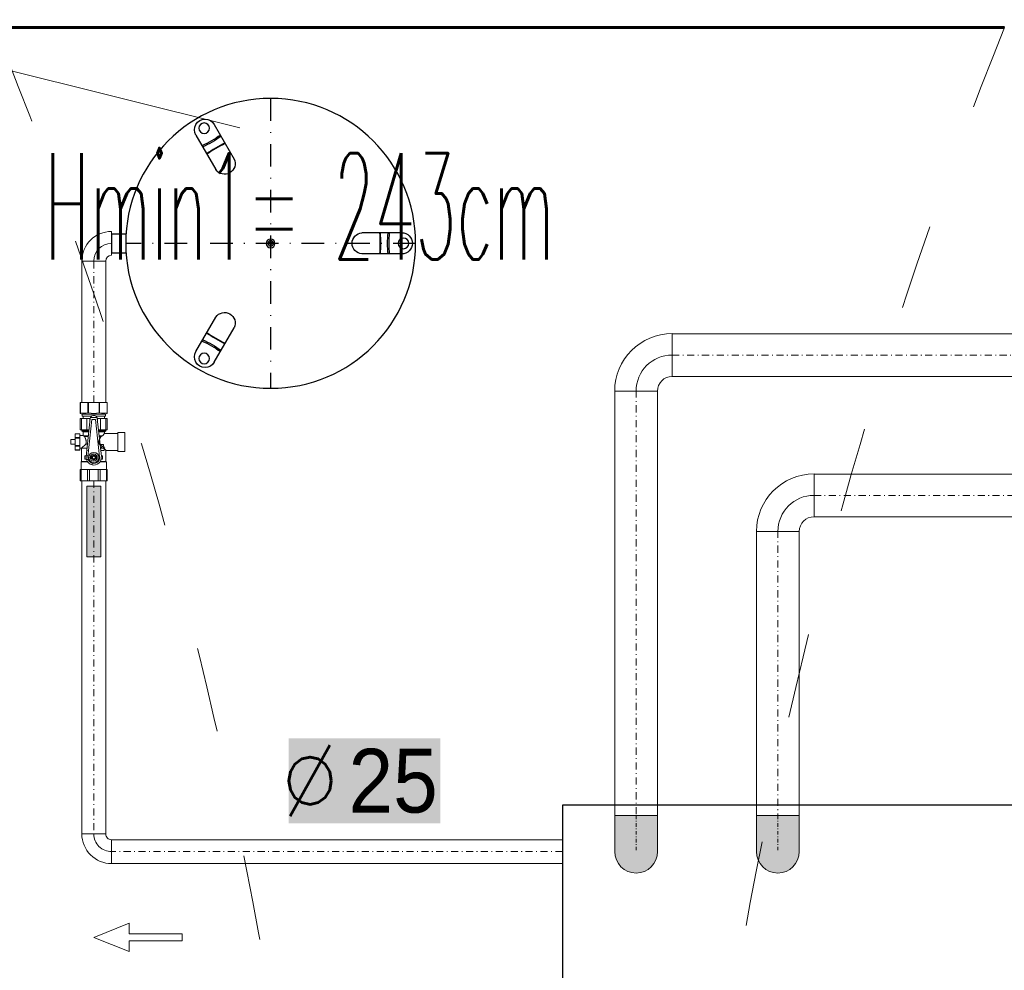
# Model space of a CAD drawing. Header units: millimetres. Extents: x -4784 to -1089, y 53657 to 55321.
# Tile 12 of 32: x -2681 to -2542, y 54158 to 54292. Entities that reach past the tile are written whole.
import ezdxf
from ezdxf.enums import TextEntityAlignment as Align

# ---------------------------------------------------------------- set-up
doc = ezdxf.new("R2010")
doc.units = ezdxf.units.MM
for name, pattern in [('ACAD_ISO08W100', [36, 24, -3, 6, -3]), ('DASHDOT', [25.4, 12.7, -6.35, 0, -6.35]), ('DASHDOT2', [0.5, 0.25, -0.125, 0, -0.125]), ('GCAD_ISO03W100', [30, 12, -18])]:
    doc.linetypes.add(name, pattern=pattern)
for name, color, linetype, lineweight in [('-- CO_opis', 11, 'Continuous', 0), ('-- CO_p', 51, 'Continuous', 9), ('-- CO_rury', 11, 'Continuous', 9), ('-- CO_z', 51, 'Continuous', 9), ('-- istn. instalacja', 11, 'Continuous', 5), ('0.GRUBA', 7, 'Continuous', 60), ('0.OPISY', 7, 'Continuous', 13), ('0.PRZERYWANA', 7, 'GCAD_ISO03W100', 5)]:
    doc.layers.add(name, color=color, linetype=linetype, lineweight=lineweight)
for name, color, linetype in [('-- ramka', 11, 'Continuous'), ('-- urządzenia', 51, 'Continuous'), ('-- WODA', 5, 'Continuous'), ('-- WYMIENNIKOWNIA', 51, 'Continuous')]:
    doc.layers.add(name, color=color, linetype=linetype)
doc.styles.add('A', font='arial.ttf', dxfattribs={"width": 0.9})
doc.styles.add('R', font='romans.shx')
doc.styles.add('SIMPLEX', font='simplex.shx', dxfattribs={"width": 0.45, "height": 8})

# ---------------------------------------------------------------- blocks, each defined once
blk = doc.blocks.new('-- Węzeł 60x230')
at = {"layer": '-- WYMIENNIKOWNIA', "color": 91, "ltscale": 100}
blk.add_lwpolyline([(-105, 30), (-105, -30), (105, -30), (105, 30)], close=True, dxfattribs=at)
blk = doc.blocks.new('-- NG 50')
at = {"color": 50, "linetype": 'DASHDOT', "ltscale": 0.25}
for p, q in [((0, 20.45), (0, -20.45)), ((-20.45, 0), (20.45, 0))]:
    blk.add_line(p, q, dxfattribs=at)
at = {"color": 50, "extrusion": (0, 0, -1)}
for p, q in [((7.95, 16.77), (5.14, 11.9)), ((6.4, 14.09), (6.41, 14.1)), ((6.41, 14.11), (6.41, 14.1)), ((10.55, 15.27), (7.74, 10.4)), ((-18.5, 1.5), (-12.87, 1.5)), ((-18.5, -1.5), (-12.87, -1.5)), ((-15.42, -1.5), (-15.41, -1.5)), ((-15.4, -1.5), (-15.41, -1.5)), ((10.55, -15.27), (7.74, -10.4)), ((7.95, -16.77), (5.14, -11.9)), ((9, -12.59), (9.01, -12.6)), ((9.01, -12.61), (9.01, -12.6))]:
    blk.add_line(p, q, dxfattribs=at)
at = {"color": 11, "extrusion": (0, 0, -1)}
for p, q in [((22.45, 1.34), (20.4, 1.34)), ((22.45, 1.34), (22.45, 0)), ((22.45, 0), (22.45, -1.35)), ((22.45, -1.35), (20.4, -1.35))]:
    blk.add_line(p, q, dxfattribs=at)
at = {"color": 0}
for radius in [20.45, 0.612]:
    blk.add_circle((0, 0), radius, dxfattribs=at)
at = {"color": 50}
for centre, radius in [((9.37, 16.24), 0.75), ((-18.75, 0), 0.75), ((0, 0), 0.367), ((0, 0), 0.184), ((9.37, -16.24), 0.75)]:
    blk.add_circle(centre, radius, dxfattribs=at)
for centre, radius, start, end in [((9.25, 16.02), 1.5, 330, 150), ((15.77, 27.31), 15.04, 234.2752, 245.7248), ((15.77, 27.31), 14.84, 234.1978, 245.8022), ((6.5, 11.25), 1.5, 154.4744, 325.5256), ((-18.5, 0), 1.5, 90, 270), ((-31.54, 0), 14.84, 354.1978, 5.8022), ((-31.54, 0), 15.04, 354.2752, 5.7248), ((-12.99, 0), 1.5, 274.4744, 85.5256), ((6.5, -11.25), 1.5, 34.4744, 205.5256), ((15.77, -27.31), 15.04, 114.2752, 125.7248), ((15.77, -27.31), 14.84, 114.1978, 125.8022), ((9.25, -16.02), 1.5, 210, 30)]:
    blk.add_arc(centre, radius, start, end, dxfattribs=at)
at = {"color": 50, "extrusion": (0, 0, -1)}
for centre, major_axis, start_param, end_param in [((4.6, 7.96), (-12.85, 7.42), 1.469528, 1.672065), ((4.6, 7.96), (-13.02, 7.52), 1.47088, 1.570796), ((4.6, 7.96), (-13.02, 7.52), 1.570796, 1.670713), ((-9.2, 0), (0, -15.04), 1.570796, 1.670713), ((-9.2, 0), (0, -14.84), 1.469528, 1.672065), ((-9.2, 0), (0, -15.04), 1.47088, 1.570796), ((4.6, -7.96), (12.85, 7.42), 1.469528, 1.672065), ((4.6, -7.96), (13.02, 7.52), 1.570796, 1.670713), ((4.6, -7.96), (13.02, 7.52), 1.47088, 1.570796)]:
    blk.add_ellipse(centre, major_axis=major_axis, ratio=0.421187, start_param=start_param, end_param=end_param, dxfattribs=at)
blk = doc.blocks.new('*U388')
at = {"color": 0, "ltscale": 10}
for p, q in [((-467.1, 16.9), (169.1, 16.9)), ((-467.1, -16.9), (169.1, -16.9))]:
    blk.add_line(p, q, dxfattribs=at)
at = {"color": 50, "linetype": 'DASHDOT2', "ltscale": 40}
blk.add_line((-467.1, 0), (169.1, 0), dxfattribs=at)
blk = doc.blocks.new('-- SU R 25_rz')
at = {"color": 50, "extrusion": (0, 1, 0)}
for p, q in [((-0.37, 2.65), (-0.37, 3.23)), ((-0.37, 3.23), (0.33, 3.23)), ((0.33, 2.65), (0.33, 3.23)), ((-5.53, -1.9), (-5.53, 1.9)), ((-5.53, 1.77), (-3.92, 1.77)), ((-2.85, 0.87), (-2.85, 1.8)), ((-2.77, 0.92), (-2.77, 1.73)), ((-0.65, 1.95), (-0.65, 2.65)), ((-0.55, 1.95), (-0.55, 2.65)), ((0.5, 1.95), (0.5, 2.65)), ((0.6, 1.95), (0.6, 2.65)), ((0.82, 0.76), (0.82, 1.47)), ((1.38, 0.7), (1.38, 1.5)), ((1.52, 0.68), (1.52, 1.68)), ((1.68, 1.72), (3.29, 1.72)), ((3.58, 0.33), (3.58, 1.64)), ((3.88, -1.64), (3.88, 1.64)), ((4.08, 1.87), (4.08, 1.9)), ((4.08, 1.87), (5.53, 1.87)), ((5.53, -1.9), (5.53, 1.9)), ((-3.92, 0.91), (-5.53, 0.91)), ((-5.53, 0.61), (-3.92, 0.61)), ((-3.27, 0.25), (-3.01, 0.25)), ((-2.43, 0.34), (-2.62, 0.01)), ((-2.49, 0.78), (-2.49, 1.04)), ((-1.98, 1.25), (-2.48, 1.25)), ((-2.48, 1.25), (-2.48, 1.05)), ((-2.03, 0.35), (-2.42, 0.35)), ((-2.14, 0.82), (3.13, 0.26)), ((-1.83, 0.01), (-2.02, 0.34)), ((-1.98, 1.05), (-1.98, 1.25)), ((-1.9, 1.05), (-1.93, 0.8)), ((-1.28, 0.73), (-1.25, 0.98)), ((-0.37, 0.88), (-0.37, 1.13)), ((0.73, 0.77), (0.73, 1.31)), ((3.29, 0.96), (1.68, 0.96)), ((2.86, 0.54), (3.29, 0.54)), ((3.13, 0.26), (3.13, -0.26)), ((3.43, 0.44), (3.43, -0.44)), ((5.53, 0.82), (4.08, 0.82)), ((4.08, 0.74), (4.08, 0.82)), ((4.08, 0.74), (5.53, 0.74)), ((-3.92, -0.61), (-5.53, -0.61)), ((-5.53, -0.91), (-3.92, -0.91)), ((-2.85, -1.8), (-2.85, -0.87)), ((-2.77, -1.72), (-2.77, -0.92)), ((-2.62, -0.01), (-2.43, -0.34)), ((-2.48, -1.05), (-2.48, -1.25)), ((-1.98, -1.25), (-2.48, -1.25)), ((-2.42, -0.35), (-2.03, -0.35)), ((3.13, -0.26), (-2.14, -0.82)), ((-2.02, -0.34), (-1.83, -0.01)), ((-1.98, -1.25), (-1.98, -1.05)), ((-1.25, -0.98), (-1.25, -1.47)), ((-1.25, -1.47), (-0.4, -1.38)), ((-0.93, -1.53), (-0.93, -0.94)), ((-0.4, -0.89), (-0.4, -1.38)), ((0.73, -1.04), (0.73, -0.77)), ((0.82, -1.24), (0.82, -0.76)), ((1.38, -1.5), (1.38, -0.7)), ((1.52, -1.68), (1.52, -0.68)), ((1.68, -0.96), (3.29, -0.96)), ((3.29, -0.54), (2.86, -0.54)), ((3.58, -1.64), (3.58, -0.33)), ((5.53, -0.74), (4.08, -0.74)), ((4.08, -0.82), (4.08, -0.74)), ((4.08, -0.82), (5.53, -0.82)), ((-3.92, -1.77), (-5.53, -1.77)), ((3.29, -1.72), (1.68, -1.72)), ((5.53, -1.87), (4.08, -1.87)), ((4.08, -1.9), (4.08, -1.87)), ((1.32, -3.4), (-1.37, -3.4))]:
    blk.add_line(p, q, dxfattribs=at)
at = {"color": 0, "linetype": 'Continuous', "extrusion": (0, 1, 0)}
for p, q in [((-3.92, 1.9), (-5.53, 1.9)), ((-3.92, -1.9), (-3.92, 1.9)), ((-3.92, 1.8), (-2.85, 1.8)), ((-2.77, 1.73), (-2.85, 1.8)), ((-2.77, 1.73), (-0.93, 1.73)), ((-0.93, 0.94), (-0.93, 1.95)), ((0.88, 1.5), (0.88, 1.95)), ((0.88, 1.5), (1.38, 1.5)), ((1.38, 1.5), (1.52, 1.68)), ((1.52, 1.68), (1.68, 1.68)), ((3.29, 1.9), (1.68, 1.9)), ((1.68, 0.66), (1.68, 1.9)), ((3.29, 0.49), (3.29, 1.9)), ((3.29, 1.5), (3.58, 1.5)), ((3.58, 1.64), (3.88, 1.64)), ((3.88, 1.64), (4, 1.9)), ((5.53, 1.9), (4, 1.9)), ((1.68, -1.9), (1.68, -0.66)), ((3.29, -1.9), (3.29, -0.49)), ((-5.53, -1.9), (-3.92, -1.9)), ((-3.92, -1.8), (-2.85, -1.8)), ((-2.77, -1.72), (-2.85, -1.8)), ((-2.77, -1.72), (-1.23, -1.72)), ((-1.23, -3.4), (-1.23, -1.72)), ((1.18, -3.4), (1.18, -1.5)), ((1.18, -1.5), (1.38, -1.5)), ((1.38, -1.5), (1.52, -1.68)), ((1.52, -1.68), (1.68, -1.68)), ((1.68, -1.9), (3.29, -1.9)), ((3.29, -1.5), (3.58, -1.5)), ((3.58, -1.64), (3.88, -1.64)), ((3.88, -1.64), (4, -1.9)), ((4, -1.9), (5.53, -1.9))]:
    blk.add_line(p, q, dxfattribs=at)
at = {"color": 11, "linetype": 'Continuous', "extrusion": (0, 1, 0)}
for p, q in [((1.12, 2.65), (-1.18, 2.65)), ((-1.18, 1.95), (-1.18, 2.65)), ((-1.18, 1.95), (1.12, 1.95)), ((-1.17, 1.95), (-1.17, 2.65)), ((1.12, 1.95), (1.12, 2.65)), ((1.12, 1.95), (1.12, 2.65)), ((-2.11, 1.07), (3.25, 0.5)), ((3.25, -0.5), (-2.11, -1.07)), ((-1.37, -4.4), (-1.37, -3.4)), ((1.32, -4.4), (1.32, -3.4)), ((1.32, -4.4), (-1.37, -4.4))]:
    blk.add_line(p, q, dxfattribs=at)
at = {"color": 50}
for p, q in [((-0.37, 1.13), (-0.93, 1.73)), ((0.73, 1.31), (0.82, 1.47)), ((0.82, 1.47), (0.88, 1.5)), ((0.73, -1.04), (0.82, -1.24)), ((0.82, -1.24), (1.18, -1.5))]:
    blk.add_line(p, q, dxfattribs=at)
for points in [[(0.73, 1.31), (0.71, 1.3), (0.7, 1.3), (0.69, 1.29), (0.68, 1.28), (0.67, 1.28), (0.66, 1.27), (0.64, 1.26), (0.63, 1.26), (0.62, 1.25), (0.61, 1.24), (0.59, 1.24), (0.58, 1.23), (0.57, 1.22), (0.55, 1.22), (0.54, 1.21), (0.52, 1.2), (0.51, 1.2), (0.49, 1.19), (0.48, 1.18), (0.46, 1.18), (0.45, 1.17), (0.43, 1.16), (0.41, 1.16), (0.4, 1.15), (0.38, 1.15), (0.36, 1.14), (0.34, 1.13), (0.33, 1.13), (0.31, 1.12), (0.29, 1.12), (0.27, 1.11), (0.25, 1.11), (0.23, 1.1), (0.22, 1.1), (0.2, 1.1), (0.18, 1.09), (0.16, 1.09), (0.14, 1.09), (0.12, 1.08), (0.1, 1.08), (0.08, 1.08), (0.06, 1.08), (0.04, 1.07), (0.02, 1.07), (0, 1.07), (-0.02, 1.07), (-0.03, 1.07), (-0.05, 1.07), (-0.07, 1.07), (-0.09, 1.07), (-0.11, 1.08), (-0.13, 1.08), (-0.15, 1.08), (-0.17, 1.08), (-0.19, 1.09), (-0.21, 1.09), (-0.23, 1.09), (-0.25, 1.1), (-0.26, 1.1), (-0.28, 1.1), (-0.3, 1.11), (-0.32, 1.11), (-0.34, 1.12), (-0.36, 1.12), (-0.37, 1.13)], [(-0.37, -0.8), (-0.36, -0.79), (-0.34, -0.79), (-0.32, -0.78), (-0.31, -0.77), (-0.29, -0.77), (-0.27, -0.76), (-0.25, -0.76), (-0.23, -0.75), (-0.22, -0.75), (-0.2, -0.74), (-0.18, -0.74), (-0.16, -0.73), (-0.14, -0.73), (-0.13, -0.73), (-0.12, -0.73), (-0.11, -0.73), (-0.1, -0.73), (-0.09, -0.72), (-0.08, -0.72), (-0.08, -0.72), (-0.07, -0.72), (-0.06, -0.72), (-0.05, -0.72), (-0.04, -0.72), (-0.03, -0.72), (-0.02, -0.72), (-0.01, -0.72), (0, -0.72), (0.01, -0.72), (0.02, -0.72), (0.03, -0.72), (0.04, -0.72), (0.05, -0.72), (0.06, -0.73), (0.07, -0.73), (0.08, -0.73), (0.09, -0.73), (0.11, -0.73), (0.12, -0.74), (0.14, -0.74), (0.16, -0.74), (0.18, -0.75), (0.2, -0.75), (0.21, -0.76), (0.23, -0.77), (0.25, -0.77), (0.27, -0.78), (0.29, -0.79), (0.3, -0.79), (0.32, -0.8), (0.34, -0.81), (0.35, -0.81), (0.37, -0.82), (0.39, -0.83), (0.41, -0.84), (0.42, -0.85), (0.44, -0.86), (0.45, -0.87), (0.47, -0.88), (0.49, -0.88), (0.5, -0.89), (0.52, -0.9), (0.53, -0.91), (0.55, -0.92), (0.57, -0.93), (0.58, -0.94), (0.6, -0.95), (0.61, -0.96), (0.63, -0.97), (0.64, -0.98), (0.66, -0.99), (0.67, -1), (0.68, -1.01), (0.7, -1.02), (0.71, -1.03), (0.73, -1.04)]]:
    blk.add_lwpolyline(points, dxfattribs=at)
for radius in [0.716, 0.5, 0.275, 0.2]:
    blk.add_circle((-2.23, 0), radius, dxfattribs=at)
at = {"color": 50, "extrusion": (0, 0, -1)}
blk.add_circle((0.82, -1.04), 0.075, dxfattribs=at)
at = {"color": 50}
for centre, radius, start, end in [((6, 1.34), 1.99, 164.7169, 195.2831), ((-2.23, 0), 0.4, 178.955, 181.045), ((-2.23, 0), 0.4, 118.955, 121.045), ((-2.23, 0), 0.4, 58.955, 61.045), ((-2.23, 0), 0.4, 358.955, 1.045), ((7.93, 0), 3.93, 169.0966, 190.9034), ((-2.23, 0), 0.4, 238.955, 241.045), ((-2.23, 0), 0.4, 298.955, 301.045), ((-11, 6.63), 12.97, 320.9849, 325.0233), ((6, -1.34), 1.99, 164.7169, 195.2831), ((1.21, -5.17), 4.22, 120.3939, 125.2384)]:
    blk.add_arc(centre, radius, start, end, dxfattribs=at)
at = {"color": 11, "linetype": 'Continuous', "extrusion": (0, 0, -1)}
for radius, start, end in [(1.07, 263.9157, 13.4477), (1.08, 76.0036, 96.0843)]:
    blk.add_arc((2.23, 0), radius, start, end, dxfattribs=at)
at = {"color": 11, "linetype": 'Continuous'}
for centre, radius, start, end in [((-2.23, 0), 1.07, 103.9964, 166.5523), ((3.2, 0), 0.5, 62.2253, 83.9154), ((3.2, 0), 0.5, 297.775, 62.225), ((3.21, -0.04), 0.462, 275.1879, 298.6713)]:
    blk.add_arc(centre, radius, start, end, dxfattribs=at)
at = {"color": 50, "extrusion": (0, 0, -1)}
blk.add_arc((2.23, 0), 0.825, 263.9157, 96.0843, dxfattribs=at)
blk = doc.blocks.new('*U390')
at = {"color": 0, "ltscale": 10}
for p, q in [((264.2, 16.9), (762.2, 16.9)), ((264.2, -16.9), (762.2, -16.9))]:
    blk.add_line(p, q, dxfattribs=at)
at = {"color": 50, "linetype": 'DASHDOT2', "ltscale": 40}
blk.add_line((264.2, 0), (762.2, 0), dxfattribs=at)
blk = doc.blocks.new('-- KOLANO 2D 25')
at = {"linetype": 'ByBlock'}
for p, q in [((2.5, 4.185), (2.5, 0.815)), ((-1.685, 0), (1.685, 0))]:
    blk.add_line(p, q, dxfattribs=at)
at = {"color": 0, "linetype": 'ByBlock'}
for radius in [4.185, 0.815]:
    blk.add_arc((2.5, 0), radius, 90, 180, dxfattribs=at)
at = {"color": 50, "linetype": 'ByBlock'}
blk.add_arc((2.5, 0), 2.5, 90, 180, dxfattribs=at)
blk = doc.blocks.new('*U391')
blk.add_blockref('-- KOLANO 2D 25', (0, 0))
blk = doc.blocks.new('-- fi_średnica_k')
blk.add_hatch(color=251).paths.add_polyline_path([(-21.4, 32), (-21.4, 8), (21.4, 8), (21.4, 32)])
at = {"insert": (-6.84, 20), "char_height": 20, "width": 56.2905, "attachment_point": 6, "style": 'R'}
blk.add_mtext('{\\C11;%%C}', dxfattribs=at)
at = {"color": 7, "style": 'A', "width": 0.9, "flags": 12}
blk.add_attdef('SR', text='', height=18, dxfattribs=at).set_placement((8.03, 20), align=Align.MIDDLE_CENTER)
blk = doc.blocks.new('-- KOLANO 2D 50')
at = {"linetype": 'Continuous'}
for p, q in [((5.1, 8.12), (5.1, 2.08)), ((-3.02, 0), (3.02, 0))]:
    blk.add_line(p, q, dxfattribs=at)
at = {"color": 0, "linetype": 'ByBlock'}
for radius in [8.12, 2.08]:
    blk.add_arc((5.1, 0), radius, 90, 180, dxfattribs=at)
at = {"color": 50, "linetype": 'ByBlock'}
blk.add_arc((5.1, 0), 5.1, 90, 180, dxfattribs=at)
blk = doc.blocks.new('*U395')
blk.add_blockref('-- KOLANO 2D 50', (0, 0))
blk = doc.blocks.new('*U396')
at = {"color": 0, "ltscale": 10}
for p, q in [((858.2, 30.1), (1259.9, 30.1)), ((858.2, -30.1), (1259.9, -30.1))]:
    blk.add_line(p, q, dxfattribs=at)
at = {"color": 50, "linetype": 'DASHDOT2', "ltscale": 40}
blk.add_line((858.2, 0), (1259.9, 0), dxfattribs=at)
blk = doc.blocks.new('-- KOL STALOWE_rz DN50')
at = {"linetype": 'DASHDOT2', "ltscale": 30}
h = blk.add_hatch(color=251, dxfattribs=at)
h.dxf.hatch_style = 1
edge = h.paths.add_edge_path()
edge.add_line((51, -30.15), (51, 30.15))
edge.add_line((51, 30.15), (0, 30.15))
edge.add_arc((0, 0), 30.15, 90, 270)
edge.add_line((0, -30.15), (51, -30.15))
for p, q in [((51, 30.15), (0, 30.15)), ((51, 30.15), (51, -30.15)), ((51, -30.15), (0, -30.15))]:
    blk.add_line(p, q)
at = {"color": 50, "linetype": 'DASHDOT2', "ltscale": 20}
blk.add_line((51, 0), (0, 0), dxfattribs=at)
blk.add_arc((0, 0), 30.15, 90, 270)
blk = doc.blocks.new('*U278')
blk.add_blockref('-- KOL STALOWE_rz DN50', (0, 0))
blk = doc.blocks.new('*U397')
at = {"color": 0, "ltscale": 10}
for p, q in [((660.2, 30.1), (1259.9, 30.1)), ((660.2, -30.1), (1259.9, -30.1))]:
    blk.add_line(p, q, dxfattribs=at)
at = {"color": 50, "linetype": 'DASHDOT2', "ltscale": 40}
blk.add_line((660.2, 0), (1259.9, 0), dxfattribs=at)
blk = doc.blocks.new('*U402')
at = {"color": 0, "ltscale": 10}
for p, q in [((256.3, 16.9), (455.8, 16.9)), ((256.3, -16.9), (455.8, -16.9))]:
    blk.add_line(p, q, dxfattribs=at)
at = {"color": 50, "linetype": 'DASHDOT2', "ltscale": 40}
blk.add_line((256.3, 0), (455.8, 0), dxfattribs=at)
blk = doc.blocks.new('*U161')
at = {"color": 0, "ltscale": 10}
for p, q in [((5981.8, 30.1), (7072.1, 30.1)), ((5981.8, -30.1), (7072.1, -30.1))]:
    blk.add_line(p, q, dxfattribs=at)
at = {"color": 50, "linetype": 'DASHDOT2', "ltscale": 40}
blk.add_line((5981.8, 0), (7072.1, 0), dxfattribs=at)
blk = doc.blocks.new('*U162')
at = {"color": 0, "ltscale": 10}
for p, q in [((6181.8, 30.1), (7072.1, 30.1)), ((6181.8, -30.1), (7072.1, -30.1))]:
    blk.add_line(p, q, dxfattribs=at)
at = {"color": 50, "linetype": 'DASHDOT2', "ltscale": 40}
blk.add_line((6181.8, 0), (7072.1, 0), dxfattribs=at)
blk = doc.blocks.new('zw$C48D')
at = {"layer": '-- ramka'}
blk.add_hatch(color=251, dxfattribs=at).paths.add_polyline_path([(-597.55, -74.69), (-597.55, -64.69), (-595.55, -64.69), (-595.55, -74.69)])
at = {"layer": '-- CO_rury', "color": 11, "linetype": 'ACAD_ISO08W100', "ltscale": 20}
blk.add_lwpolyline([(-597.55, -74.69), (-597.55, -64.69), (-595.55, -64.69), (-595.55, -74.69)], close=True, dxfattribs=at)
at = {"layer": '-- istn. instalacja', "color": 50, "linetype": 'Continuous', "ltscale": 0.6}
blk.add_lwpolyline([(-584.06, -127.86), (-584.06, -128.86), (-591.56, -128.86), (-591.56, -130.36), (-596.56, -128.36), (-591.56, -126.36), (-591.56, -127.86)], close=True, dxfattribs=at)
at = {"layer": '-- CO_opis', "lineweight": 0}
ref = blk.add_blockref('-- fi_średnica_k', (-558.34, -116.26), dxfattribs=dict(at, xscale=0.5, yscale=0.5))
ref.add_attrib('SR', '25', dxfattribs={"layer": '0', "color": 7, "height": 9, "style": 'A', "width": 0.9}).set_placement((-554.32, -106.25), align=Align.MIDDLE_CENTER)
at = {"layer": '-- CO_p', "linetype": 'ACAD_ISO08W100', "ltscale": 20, "xscale": -1, "rotation": 89.9993164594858}
blk.add_blockref('*U391', (-594.05, -30.45), dxfattribs=at)
at = {"layer": '-- CO_p', "linetype": 'ACAD_ISO08W100', "ltscale": 20, "yscale": 0.1, "zscale": 0.1}
for name, p, xscale, rotation in [('*U402', (-596.55, -78.53), 0.1, 90), ('*U397', (-520.05, 14.83), 0.1, 270), ('*U390', (-596.55, -37.53), -0.1, 89.99999999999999), ('*U278', (-520.05, -116.26), 0.1, 89.99999999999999)]:
    blk.add_blockref(name, p, dxfattribs=dict(at, xscale=xscale, rotation=rotation))
at = {"layer": '-- CO_p', "linetype": 'ACAD_ISO08W100', "ltscale": 20}
for name, p, rotation in [('*U395', (-520.05, -51.3), 0.000683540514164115), ('*U391', (-594.05, -116.26), 90.00068354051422)]:
    blk.add_blockref(name, p, dxfattribs=dict(at, rotation=rotation))
at = {"layer": '-- CO_p', "linetype": 'ACAD_ISO08W100', "ltscale": 20, "yscale": 0.1, "zscale": 0.1}
for name, p, xscale in [('*U161', (-1113.14, -46.2), 0.1), ('*U388', (-577.15, -116.26), -0.1)]:
    blk.add_blockref(name, p, dxfattribs=dict(at, xscale=xscale))
at = {"layer": '-- CO_rury', "color": 11, "linetype": 'ACAD_ISO08W100', "ltscale": 20, "rotation": 90}
blk.add_blockref('-- SU R 25_rz', (-596.55, -58.43), dxfattribs=at)
at = {"layer": '-- CO_z', "linetype": 'ACAD_ISO08W100', "ltscale": 20, "rotation": 0.0006835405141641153}
blk.add_blockref('*U395', (-500.05, -71.1), dxfattribs=at)
at = {"layer": '-- CO_z', "linetype": 'ACAD_ISO08W100', "ltscale": 20, "xscale": 0.1, "yscale": 0.1, "zscale": 0.1}
blk.add_blockref('*U162', (-1113.14, -66), dxfattribs=at)
for name, p, rotation in [('*U396', (-500.05, 14.83), 270), ('*U278', (-500.05, -116.26), 89.99999999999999)]:
    blk.add_blockref(name, p, dxfattribs=dict(at, rotation=rotation))
at = {"layer": '-- urządzenia', "linetype": 'Continuous', "lineweight": 13, "xscale": -1}
blk.add_blockref('-- NG 50', (-571.6, -30.45), dxfattribs=at)
at = {"layer": '-- urządzenia', "color": 6, "zscale": 1000, "rotation": 180}
blk.add_blockref('-- Węzeł 60x230', (-425.44, -139.72), dxfattribs=at)

msp = doc.modelspace()

# ---------------------------------------------------------------- linework, layer by layer
at = {"layer": '0.GRUBA', "transparency": 16777216}
msp.add_lwpolyline([(-2542.16, 54290.82), (-2684.56, 54290.82), (-2684.56, 54012.82), (-2541.56, 54012.82), (-2541.56, 54036.82), (-2487.56, 54036.82), (-2487.56, 54006.82), (-2237.06, 54006.82), (-2237.06, 53972.82)], dxfattribs=at)
at = {"layer": '0.OPISY', "transparency": 16777216}
msp.add_lwpolyline([(-2684.56, 54285.27), (-2650, 54276.68)], dxfattribs=at)
at = {"layer": '0.PRZERYWANA', "transparency": 16777216}
for centre, radius, start, end in [((-3280.3, 54048), 643.32, 356.86483, 22.17544), ((-1934.11, 54047.35), 654.98, 158.17838, 183.02201)]:
    msp.add_arc(centre, radius, start, end, dxfattribs=at)

# ---------------------------------------------------------------- texts
at = {"layer": '0.OPISY', "ltscale": 2, "transparency": 16777216, "char_height": 14.976, "attachment_point": 1, "style": 'SIMPLEX'}
for s, insert, width in [('\\pi33.543;otwór wentylacyjny\\P\\pi68.042;17x17', (-3581.09, 54349.24), 162.7192), ('\\pxql;Hmin1= 243cm', (-2677.52, 54273.11), 89.6407)]:
    msp.add_mtext(s, dxfattribs=dict(at, insert=insert, width=width))

# ---------------------------------------------------------------- next in the draw order: block references
at = {"layer": '-- WODA'}
msp.add_blockref('zw$C48D', (-2074.06, 54290.84), dxfattribs=at)

doc.saveas('drawing.dxf')
